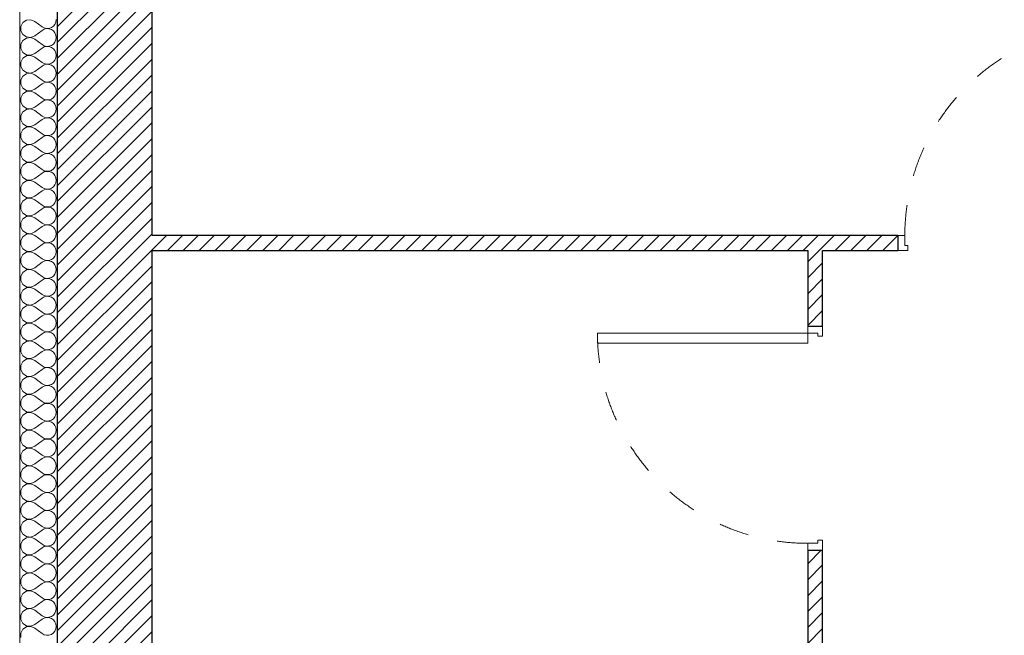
# Model space of a CAD drawing. Header units: millimetres. Extents: x 27262 to 215252, y 16288 to 306312.
# Tile 16 of 76: x 119075 to 122031, y 178836 to 180684. Entities that reach past the tile are written whole.
import ezdxf

# ---------------------------------------------------------------- set-up
doc = ezdxf.new("R2010")
doc.units = ezdxf.units.MM
doc.linetypes.add('Przerywana', pattern=[240, 120, -120])
doc.layers.add('Drzwi ArchiCAD', color=252, linetype='Continuous')
doc.layers.add('KR_INW', color=252, linetype='Continuous')
for name, color, linetype, lineweight in [('Drzwi ArchiCAD_Nr_pióra__1', 252, 'Continuous', 13), ('Drzwi ArchiCAD_Nr_pióra__27', 252, 'Continuous', 25), ('KR_INW_Nr_pióra__101', 252, 'Continuous', 5), ('KR_INW_Nr_pióra__102', 252, 'Continuous', 5), ('KR_INW_Nr_pióra__27', 252, 'Continuous', 25), ('KR_INW_Nr_pióra__47', 252, 'Continuous', 15)]:
    doc.layers.add(name, color=color, linetype=linetype, lineweight=lineweight)
pattern_1 = [(45, (0, 0), (-31.819804, 31.819804), [])]

# ---------------------------------------------------------------- blocks, each defined once
blk = doc.blocks.new('*X184')
at = {"layer": 'KR_INW_Nr_pióra__102', "linetype": 'Continuous'}
for p, q in [((179088, 119202.6), (179079.7, 119187.3)), ((179102.4, 119212.2), (179088, 119202.6)), ((179119.8, 119213.9), (179102.4, 119212.2)), ((179135.8, 119207.1), (179119.8, 119213.9)), ((179135.8, 119207.1), (179164.4, 119185.7)), ((179216.2, 119195.5), (179220.2, 119204.5)), ((179220.2, 119204.5), (179221.5, 119214.3)), ((179079.7, 119187.3), (179079.7, 119169.9)), ((179079.7, 119169.9), (179088, 119154.5)), ((179135.8, 119150), (179164.4, 119171.4)), ((179164.4, 119185.7), (179173, 119180.9)), ((179173, 119176.2), (179164.4, 119171.4)), ((179173, 119180.9), (179182.6, 119178.7)), ((179182.6, 119178.4), (179173, 119176.2)), ((179182.6, 119178.7), (179192.4, 119179.2)), ((179192.4, 119177.9), (179182.6, 119178.4)), ((179192.4, 119179.2), (179201.8, 119182.3)), ((179201.8, 119174.8), (179192.4, 119177.9)), ((179201.8, 119182.3), (179209.9, 119187.9)), ((179209.9, 119169.2), (179201.8, 119174.8)), ((179209.9, 119187.9), (179216.2, 119195.5)), ((179216.2, 119161.6), (179209.9, 119169.2)), ((179220.2, 119152.6), (179216.2, 119161.6)), ((179088, 119131.2), (179079.7, 119115.8)), ((179088, 119154.5), (179102.4, 119144.9)), ((179102.4, 119140.8), (179088, 119131.2)), ((179102.4, 119144.9), (179119.8, 119143.3)), ((179119.8, 119142.4), (179102.4, 119140.8)), ((179119.8, 119143.3), (179135.8, 119150)), ((179135.8, 119135.7), (179119.8, 119142.4)), ((179135.8, 119135.7), (179164.4, 119114.3)), ((179209.9, 119116.5), (179216.2, 119124.1)), ((179216.2, 119124.1), (179220.2, 119133.1)), ((179221.5, 119142.9), (179220.2, 119152.6)), ((179220.2, 119133.1), (179221.5, 119142.9)), ((179079.7, 119115.8), (179079.7, 119098.4)), ((179079.7, 119098.4), (179088, 119083.1)), ((179088, 119083.1), (179102.4, 119073.5)), ((179135.8, 119078.6), (179164.4, 119100)), ((179164.4, 119114.3), (179173, 119109.5)), ((179173, 119104.8), (179164.4, 119100)), ((179173, 119109.5), (179182.6, 119107.3)), ((179182.6, 119107), (179173, 119104.8)), ((179182.6, 119107.3), (179192.4, 119107.8)), ((179192.4, 119106.5), (179182.6, 119107)), ((179192.4, 119107.8), (179201.8, 119110.9)), ((179201.8, 119103.4), (179192.4, 119106.5)), ((179201.8, 119110.9), (179209.9, 119116.5)), ((179209.9, 119097.8), (179201.8, 119103.4)), ((179216.2, 119090.2), (179209.9, 119097.8)), ((179220.2, 119081.2), (179216.2, 119090.2)), ((179221.5, 119071.4), (179220.2, 119081.2)), ((179088, 119059.7), (179079.7, 119044.4)), ((179079.7, 119044.4), (179079.7, 119027)), ((179102.4, 119069.4), (179088, 119059.7)), ((179102.4, 119073.5), (179119.8, 119071.8)), ((179119.8, 119071), (179102.4, 119069.4)), ((179119.8, 119071.8), (179135.8, 119078.6)), ((179135.8, 119064.3), (179119.8, 119071)), ((179135.8, 119064.3), (179164.4, 119042.9)), ((179164.4, 119042.9), (179173, 119038.1)), ((179201.8, 119039.5), (179209.9, 119045.1)), ((179209.9, 119045.1), (179216.2, 119052.7)), ((179216.2, 119052.7), (179220.2, 119061.7)), ((179220.2, 119061.7), (179221.5, 119071.4)), ((179079.7, 119027), (179088, 119011.7)), ((179088, 119011.7), (179102.4, 119002.1)), ((179102.4, 119002.1), (179119.8, 119000.4)), ((179119.8, 119000.4), (179135.8, 119007.1)), ((179135.8, 119007.1), (179164.4, 119028.6)), ((179173, 119033.3), (179164.4, 119028.6)), ((179173, 119038.1), (179182.6, 119035.9)), ((179182.6, 119035.6), (179173, 119033.3)), ((179182.6, 119035.9), (179192.4, 119036.3)), ((179192.4, 119035.1), (179182.6, 119035.6)), ((179192.4, 119036.3), (179201.8, 119039.5)), ((179201.8, 119031.9), (179192.4, 119035.1)), ((179209.9, 119026.4), (179201.8, 119031.9)), ((179216.2, 119018.8), (179209.9, 119026.4)), ((179220.2, 119009.8), (179216.2, 119018.8)), ((179221.5, 119000), (179220.2, 119009.8)), ((179088, 118988.3), (179079.7, 118973)), ((179079.7, 118973), (179079.7, 118955.6)), ((179102.4, 118997.9), (179088, 118988.3)), ((179119.8, 118999.6), (179102.4, 118997.9)), ((179135.8, 118992.9), (179119.8, 118999.6)), ((179135.8, 118992.9), (179164.4, 118971.4)), ((179164.4, 118971.4), (179173, 118966.7)), ((179173, 118961.9), (179164.4, 118957.1)), ((179173, 118966.7), (179182.6, 118964.4)), ((179182.6, 118964.1), (179173, 118961.9)), ((179182.6, 118964.4), (179192.4, 118964.9)), ((179192.4, 118963.7), (179182.6, 118964.1)), ((179192.4, 118964.9), (179201.8, 118968.1)), ((179201.8, 118960.5), (179192.4, 118963.7)), ((179201.8, 118968.1), (179209.9, 118973.6)), ((179209.9, 118973.6), (179216.2, 118981.2)), ((179216.2, 118981.2), (179220.2, 118990.2)), ((179220.2, 118990.2), (179221.5, 119000)), ((179079.7, 118955.6), (179088, 118940.3)), ((179088, 118940.3), (179102.4, 118930.6)), ((179102.4, 118926.5), (179088, 118916.9)), ((179102.4, 118930.6), (179119.8, 118929)), ((179119.8, 118928.2), (179102.4, 118926.5)), ((179119.8, 118929), (179135.8, 118935.7)), ((179135.8, 118921.4), (179119.8, 118928.2)), ((179135.8, 118935.7), (179164.4, 118957.1)), ((179209.9, 118954.9), (179201.8, 118960.5)), ((179216.2, 118947.3), (179209.9, 118954.9)), ((179220.2, 118938.3), (179216.2, 118947.3)), ((179221.5, 118928.6), (179220.2, 118938.3)), ((179220.2, 118918.8), (179221.5, 118928.6)), ((179088, 118916.9), (179079.7, 118901.6)), ((179079.7, 118901.6), (179079.7, 118884.2)), ((179079.7, 118884.2), (179088, 118868.8)), ((179135.8, 118921.4), (179164.4, 118900)), ((179135.8, 118864.3), (179164.4, 118885.7)), ((179164.4, 118900), (179173, 118895.2)), ((179173, 118890.5), (179164.4, 118885.7)), ((179173, 118895.2), (179182.6, 118893)), ((179182.6, 118892.7), (179173, 118890.5)), ((179182.6, 118893), (179192.4, 118893.5)), ((179192.4, 118892.2), (179182.6, 118892.7)), ((179192.4, 118893.5), (179201.8, 118896.6)), ((179201.8, 118889.1), (179192.4, 118892.2)), ((179201.8, 118896.6), (179209.9, 118902.2)), ((179209.9, 118883.5), (179201.8, 118889.1)), ((179209.9, 118902.2), (179216.2, 118909.8)), ((179216.2, 118875.9), (179209.9, 118883.5)), ((179216.2, 118909.8), (179220.2, 118918.8)), ((179088, 118845.5), (179079.7, 118830.1)), ((179088, 118868.8), (179102.4, 118859.2)), ((179102.4, 118855.1), (179088, 118845.5)), ((179102.4, 118859.2), (179119.8, 118857.6)), ((179119.8, 118856.7), (179102.4, 118855.1)), ((179119.8, 118857.6), (179135.8, 118864.3)), ((179135.8, 118850), (179119.8, 118856.7)), ((179135.8, 118850), (179164.4, 118828.6)), ((179220.2, 118866.9), (179216.2, 118875.9)), ((179216.2, 118838.4), (179220.2, 118847.4)), ((179221.5, 118857.1), (179220.2, 118866.9)), ((179220.2, 118847.4), (179221.5, 118857.1)), ((179079.7, 118830.1), (179079.7, 118812.7)), ((179079.7, 118812.7), (179088, 118797.4)), ((179135.8, 118792.9), (179164.4, 118814.3)), ((179164.4, 118828.6), (179173, 118823.8)), ((179173, 118819.1), (179164.4, 118814.3)), ((179173, 118823.8), (179182.6, 118821.6)), ((179182.6, 118821.3), (179173, 118819.1)), ((179182.6, 118821.6), (179192.4, 118822.1)), ((179192.4, 118820.8), (179182.6, 118821.3)), ((179192.4, 118822.1), (179201.8, 118825.2)), ((179201.8, 118817.7), (179192.4, 118820.8)), ((179201.8, 118825.2), (179209.9, 118830.8)), ((179209.9, 118812.1), (179201.8, 118817.7)), ((179209.9, 118830.8), (179216.2, 118838.4)), ((179216.2, 118804.5), (179209.9, 118812.1)), ((179220.2, 118795.5), (179216.2, 118804.5)), ((179088, 118774), (179079.7, 118758.7)), ((179088, 118797.4), (179102.4, 118787.8)), ((179102.4, 118783.7), (179088, 118774)), ((179102.4, 118787.8), (179119.8, 118786.1)), ((179119.8, 118785.3), (179102.4, 118783.7)), ((179119.8, 118786.1), (179135.8, 118792.9)), ((179135.8, 118778.6), (179119.8, 118785.3)), ((179135.8, 118778.6), (179164.4, 118757.1)), ((179209.9, 118759.4), (179216.2, 118766.9)), ((179216.2, 118766.9), (179220.2, 118776)), ((179221.5, 118785.7), (179220.2, 118795.5)), ((179220.2, 118776), (179221.5, 118785.7)), ((179079.7, 118758.7), (179079.7, 118741.3)), ((179079.7, 118741.3), (179088, 118726)), ((179088, 118726), (179102.4, 118716.3)), ((179135.8, 118721.4), (179164.4, 118742.9)), ((179164.4, 118757.1), (179173, 118752.4)), ((179173, 118747.6), (179164.4, 118742.9)), ((179173, 118752.4), (179182.6, 118750.1)), ((179182.6, 118749.9), (179173, 118747.6)), ((179182.6, 118750.1), (179192.4, 118750.6)), ((179192.4, 118749.4), (179182.6, 118749.9)), ((179192.4, 118750.6), (179201.8, 118753.8)), ((179201.8, 118746.2), (179192.4, 118749.4)), ((179201.8, 118753.8), (179209.9, 118759.4)), ((179209.9, 118740.6), (179201.8, 118746.2)), ((179216.2, 118733.1), (179209.9, 118740.6)), ((179220.2, 118724), (179216.2, 118733.1)), ((179088, 118702.6), (179079.7, 118687.3)), ((179079.7, 118687.3), (179079.7, 118669.9)), ((179102.4, 118712.2), (179088, 118702.6)), ((179102.4, 118716.3), (179119.8, 118714.7)), ((179119.8, 118713.9), (179102.4, 118712.2)), ((179119.8, 118714.7), (179135.8, 118721.4)), ((179135.8, 118707.1), (179119.8, 118713.9)), ((179135.8, 118707.1), (179164.4, 118685.7)), ((179164.4, 118685.7), (179173, 118680.9)), ((179201.8, 118682.3), (179209.9, 118687.9)), ((179209.9, 118687.9), (179216.2, 118695.5)), ((179216.2, 118695.5), (179220.2, 118704.5)), ((179221.5, 118714.3), (179220.2, 118724)), ((179220.2, 118704.5), (179221.5, 118714.3)), ((179079.7, 118669.9), (179088, 118654.5)), ((179088, 118654.5), (179102.4, 118644.9)), ((179119.8, 118643.3), (179135.8, 118650)), ((179135.8, 118650), (179164.4, 118671.4)), ((179173, 118676.2), (179164.4, 118671.4)), ((179173, 118680.9), (179182.6, 118678.7)), ((179182.6, 118678.4), (179173, 118676.2)), ((179182.6, 118678.7), (179192.4, 118679.2)), ((179192.4, 118677.9), (179182.6, 118678.4)), ((179192.4, 118679.2), (179201.8, 118682.3)), ((179201.8, 118674.8), (179192.4, 118677.9)), ((179209.9, 118669.2), (179201.8, 118674.8)), ((179216.2, 118661.6), (179209.9, 118669.2)), ((179220.2, 118652.6), (179216.2, 118661.6)), ((179221.5, 118642.9), (179220.2, 118652.6)), ((179088, 118631.2), (179079.7, 118615.8)), ((179079.7, 118615.8), (179079.7, 118598.4)), ((179102.4, 118640.8), (179088, 118631.2)), ((179102.4, 118644.9), (179119.8, 118643.3)), ((179119.8, 118642.4), (179102.4, 118640.8)), ((179135.8, 118635.7), (179119.8, 118642.4)), ((179135.8, 118635.7), (179164.4, 118614.3)), ((179164.4, 118614.3), (179173, 118609.5)), ((179173, 118609.5), (179182.6, 118607.3)), ((179182.6, 118607), (179173, 118604.8)), ((179182.6, 118607.3), (179192.4, 118607.8)), ((179192.4, 118606.5), (179182.6, 118607)), ((179192.4, 118607.8), (179201.8, 118610.9)), ((179201.8, 118610.9), (179209.9, 118616.5)), ((179209.9, 118616.5), (179216.2, 118624.1)), ((179216.2, 118624.1), (179220.2, 118633.1)), ((179220.2, 118633.1), (179221.5, 118642.9)), ((179079.7, 118598.4), (179088, 118583.1)), ((179088, 118583.1), (179102.4, 118573.5)), ((179102.4, 118569.4), (179088, 118559.7)), ((179102.4, 118573.5), (179119.8, 118571.8)), ((179119.8, 118571), (179102.4, 118569.4)), ((179119.8, 118571.8), (179135.8, 118578.6)), ((179135.8, 118564.3), (179119.8, 118571)), ((179135.8, 118578.6), (179164.4, 118600)), ((179173, 118604.8), (179164.4, 118600)), ((179201.8, 118603.4), (179192.4, 118606.5)), ((179209.9, 118597.8), (179201.8, 118603.4)), ((179216.2, 118590.2), (179209.9, 118597.8)), ((179220.2, 118581.2), (179216.2, 118590.2)), ((179221.5, 118571.4), (179220.2, 118581.2)), ((179220.2, 118561.7), (179221.5, 118571.4)), ((179088, 118559.7), (179079.7, 118544.4)), ((179079.7, 118544.4), (179079.7, 118527)), ((179135.8, 118564.3), (179164.4, 118542.9)), ((179135.8, 118507.1), (179164.4, 118528.6)), ((179164.4, 118542.9), (179173, 118538.1)), ((179173, 118533.3), (179164.4, 118528.6)), ((179173, 118538.1), (179182.6, 118535.9)), ((179182.6, 118535.6), (179173, 118533.3)), ((179182.6, 118535.9), (179192.4, 118536.3)), ((179192.4, 118535.1), (179182.6, 118535.6)), ((179192.4, 118536.3), (179201.8, 118539.5)), ((179201.8, 118531.9), (179192.4, 118535.1)), ((179201.8, 118539.5), (179209.9, 118545.1)), ((179209.9, 118526.4), (179201.8, 118531.9)), ((179209.9, 118545.1), (179216.2, 118552.7)), ((179216.2, 118552.7), (179220.2, 118561.7)), ((179079.7, 118527), (179088, 118511.7)), ((179088, 118488.3), (179079.7, 118473)), ((179088, 118511.7), (179102.4, 118502.1)), ((179102.4, 118497.9), (179088, 118488.3)), ((179102.4, 118502.1), (179119.8, 118500.4)), ((179119.8, 118499.6), (179102.4, 118497.9)), ((179119.8, 118500.4), (179135.8, 118507.1)), ((179135.8, 118492.9), (179119.8, 118499.6)), ((179135.8, 118492.9), (179164.4, 118471.4)), ((179216.2, 118518.8), (179209.9, 118526.4)), ((179220.2, 118509.8), (179216.2, 118518.8)), ((179216.2, 118481.2), (179220.2, 118490.2)), ((179221.5, 118500), (179220.2, 118509.8)), ((179220.2, 118490.2), (179221.5, 118500)), ((179079.7, 118473), (179079.7, 118455.6)), ((179079.7, 118455.6), (179088, 118440.3)), ((179135.8, 118435.7), (179164.4, 118457.1)), ((179164.4, 118471.4), (179173, 118466.7)), ((179173, 118461.9), (179164.4, 118457.1)), ((179173, 118466.7), (179182.6, 118464.4)), ((179182.6, 118464.1), (179173, 118461.9)), ((179182.6, 118464.4), (179192.4, 118464.9)), ((179192.4, 118463.7), (179182.6, 118464.1)), ((179192.4, 118464.9), (179201.8, 118468.1)), ((179201.8, 118460.5), (179192.4, 118463.7)), ((179201.8, 118468.1), (179209.9, 118473.6)), ((179209.9, 118454.9), (179201.8, 118460.5)), ((179209.9, 118473.6), (179216.2, 118481.2)), ((179216.2, 118447.3), (179209.9, 118454.9)), ((179088, 118416.9), (179079.7, 118401.6)), ((179088, 118440.3), (179102.4, 118430.6)), ((179102.4, 118426.5), (179088, 118416.9)), ((179102.4, 118430.6), (179119.8, 118429)), ((179119.8, 118428.2), (179102.4, 118426.5)), ((179119.8, 118429), (179135.8, 118435.7)), ((179135.8, 118421.4), (179119.8, 118428.2)), ((179135.8, 118421.4), (179164.4, 118400)), ((179209.9, 118402.2), (179216.2, 118409.8)), ((179220.2, 118438.3), (179216.2, 118447.3)), ((179216.2, 118409.8), (179220.2, 118418.8)), ((179221.5, 118428.6), (179220.2, 118438.3)), ((179220.2, 118418.8), (179221.5, 118428.6)), ((179079.7, 118401.6), (179079.7, 118384.2)), ((179079.7, 118384.2), (179088, 118368.8)), ((179135.8, 118364.3), (179164.4, 118385.7)), ((179164.4, 118400), (179173, 118395.2)), ((179173, 118390.5), (179164.4, 118385.7)), ((179173, 118395.2), (179182.6, 118393)), ((179182.6, 118392.7), (179173, 118390.5)), ((179182.6, 118393), (179192.4, 118393.5)), ((179192.4, 118392.2), (179182.6, 118392.7)), ((179192.4, 118393.5), (179201.8, 118396.6)), ((179201.8, 118389.1), (179192.4, 118392.2)), ((179201.8, 118396.6), (179209.9, 118402.2)), ((179209.9, 118383.5), (179201.8, 118389.1)), ((179216.2, 118375.9), (179209.9, 118383.5)), ((179220.2, 118366.9), (179216.2, 118375.9)), ((179088, 118345.5), (179079.7, 118330.1)), ((179088, 118368.8), (179102.4, 118359.2)), ((179102.4, 118355.1), (179088, 118345.5)), ((179102.4, 118359.2), (179119.8, 118357.6)), ((179119.8, 118356.7), (179102.4, 118355.1)), ((179119.8, 118357.6), (179135.8, 118364.3)), ((179135.8, 118350), (179119.8, 118356.7)), ((179135.8, 118350), (179164.4, 118328.6)), ((179201.8, 118325.2), (179209.9, 118330.8)), ((179209.9, 118330.8), (179216.2, 118338.4)), ((179216.2, 118338.4), (179220.2, 118347.4)), ((179221.5, 118357.1), (179220.2, 118366.9)), ((179220.2, 118347.4), (179221.5, 118357.1)), ((179079.7, 118330.1), (179079.7, 118312.7)), ((179079.7, 118312.7), (179088, 118297.4)), ((179088, 118297.4), (179102.4, 118287.8)), ((179119.8, 118286.1), (179135.8, 118292.9)), ((179135.8, 118292.9), (179164.4, 118314.3)), ((179164.4, 118328.6), (179173, 118323.8)), ((179173, 118319.1), (179164.4, 118314.3)), ((179173, 118323.8), (179182.6, 118321.6)), ((179182.6, 118321.3), (179173, 118319.1)), ((179182.6, 118321.6), (179192.4, 118322.1)), ((179192.4, 118320.8), (179182.6, 118321.3)), ((179192.4, 118322.1), (179201.8, 118325.2)), ((179201.8, 118317.7), (179192.4, 118320.8)), ((179209.9, 118312.1), (179201.8, 118317.7)), ((179216.2, 118304.5), (179209.9, 118312.1)), ((179220.2, 118295.5), (179216.2, 118304.5)), ((179221.5, 118285.7), (179220.2, 118295.5)), ((179088, 118274), (179079.7, 118258.7)), ((179079.7, 118258.7), (179079.7, 118241.3)), ((179102.4, 118283.7), (179088, 118274)), ((179102.4, 118287.8), (179119.8, 118286.1)), ((179119.8, 118285.3), (179102.4, 118283.7)), ((179135.8, 118278.6), (179119.8, 118285.3)), ((179135.8, 118278.6), (179164.4, 118257.1)), ((179164.4, 118257.1), (179173, 118252.4)), ((179173, 118252.4), (179182.6, 118250.1)), ((179192.4, 118250.6), (179201.8, 118253.8)), ((179201.8, 118253.8), (179209.9, 118259.4)), ((179209.9, 118259.4), (179216.2, 118266.9)), ((179216.2, 118266.9), (179220.2, 118276)), ((179220.2, 118276), (179221.5, 118285.7)), ((179079.7, 118241.3), (179088, 118226)), ((179088, 118226), (179102.4, 118216.3)), ((179102.4, 118216.3), (179119.8, 118214.7)), ((179119.8, 118213.9), (179102.4, 118212.2)), ((179119.8, 118214.7), (179135.8, 118221.4)), ((179135.8, 118207.1), (179119.8, 118213.9)), ((179135.8, 118221.4), (179164.4, 118242.9)), ((179173, 118247.6), (179164.4, 118242.9)), ((179182.6, 118249.9), (179173, 118247.6)), ((179182.6, 118250.1), (179192.4, 118250.6)), ((179192.4, 118249.4), (179182.6, 118249.9)), ((179201.8, 118246.2), (179192.4, 118249.4)), ((179209.9, 118240.6), (179201.8, 118246.2)), ((179216.2, 118233.1), (179209.9, 118240.6)), ((179220.2, 118224), (179216.2, 118233.1)), ((179221.5, 118214.3), (179220.2, 118224)), ((179220.2, 118204.5), (179221.5, 118214.3)), ((179088, 118202.6), (179079.7, 118187.3)), ((179079.7, 118187.3), (179079.7, 118169.9)), ((179102.4, 118212.2), (179088, 118202.6)), ((179135.8, 118207.1), (179164.4, 118185.7)), ((179164.4, 118185.7), (179173, 118180.9)), ((179173, 118176.2), (179164.4, 118171.4)), ((179173, 118180.9), (179182.6, 118178.7)), ((179182.6, 118178.4), (179173, 118176.2)), ((179182.6, 118178.7), (179192.4, 118179.2)), ((179192.4, 118177.9), (179182.6, 118178.4)), ((179192.4, 118179.2), (179201.8, 118182.3)), ((179201.8, 118174.8), (179192.4, 118177.9)), ((179201.8, 118182.3), (179209.9, 118187.9)), ((179209.9, 118169.2), (179201.8, 118174.8)), ((179209.9, 118187.9), (179216.2, 118195.5)), ((179216.2, 118195.5), (179220.2, 118204.5)), ((179079.7, 118169.9), (179088, 118154.5)), ((179088, 118154.5), (179102.4, 118144.9)), ((179102.4, 118140.8), (179088, 118131.2)), ((179102.4, 118144.9), (179119.8, 118143.3)), ((179119.8, 118142.4), (179102.4, 118140.8)), ((179119.8, 118143.3), (179135.8, 118150)), ((179135.8, 118135.7), (179119.8, 118142.4)), ((179135.8, 118150), (179164.4, 118171.4)), ((179135.8, 118135.7), (179164.4, 118114.3)), ((179216.2, 118161.6), (179209.9, 118169.2)), ((179220.2, 118152.6), (179216.2, 118161.6)), ((179221.5, 118142.9), (179220.2, 118152.6)), ((179220.2, 118133.1), (179221.5, 118142.9)), ((179088, 118131.2), (179079.7, 118115.8)), ((179079.7, 118115.8), (179079.7, 118098.4)), ((179079.7, 118098.4), (179088, 118083.1)), ((179135.8, 118078.6), (179164.4, 118100)), ((179164.4, 118114.3), (179173, 118109.5)), ((179173, 118104.8), (179164.4, 118100)), ((179173, 118109.5), (179182.6, 118107.3)), ((179182.6, 118107), (179173, 118104.8)), ((179182.6, 118107.3), (179192.4, 118107.8)), ((179192.4, 118106.5), (179182.6, 118107)), ((179192.4, 118107.8), (179201.8, 118110.9)), ((179201.8, 118103.4), (179192.4, 118106.5)), ((179201.8, 118110.9), (179209.9, 118116.5)), ((179209.9, 118097.8), (179201.8, 118103.4)), ((179209.9, 118116.5), (179216.2, 118124.1)), ((179216.2, 118090.2), (179209.9, 118097.8)), ((179216.2, 118124.1), (179220.2, 118133.1)), ((179088, 118059.7), (179079.7, 118044.4)), ((179088, 118083.1), (179102.4, 118073.5)), ((179102.4, 118069.4), (179088, 118059.7)), ((179102.4, 118073.5), (179119.8, 118071.8)), ((179119.8, 118071), (179102.4, 118069.4)), ((179119.8, 118071.8), (179135.8, 118078.6)), ((179135.8, 118064.3), (179119.8, 118071)), ((179135.8, 118064.3), (179164.4, 118042.9)), ((179220.2, 118081.2), (179216.2, 118090.2)), ((179216.2, 118052.7), (179220.2, 118061.7)), ((179221.5, 118071.4), (179220.2, 118081.2)), ((179220.2, 118061.7), (179221.5, 118071.4)), ((179079.7, 118044.4), (179079.7, 118027)), ((179079.7, 118027), (179088, 118011.7)), ((179135.8, 118007.1), (179164.4, 118028.6)), ((179164.4, 118042.9), (179173, 118038.1)), ((179173, 118033.3), (179164.4, 118028.6)), ((179173, 118038.1), (179182.6, 118035.9)), ((179182.6, 118035.6), (179173, 118033.3)), ((179182.6, 118035.9), (179192.4, 118036.3)), ((179192.4, 118035.1), (179182.6, 118035.6)), ((179192.4, 118036.3), (179201.8, 118039.5)), ((179201.8, 118031.9), (179192.4, 118035.1)), ((179201.8, 118039.5), (179209.9, 118045.1)), ((179209.9, 118026.4), (179201.8, 118031.9)), ((179209.9, 118045.1), (179216.2, 118052.7)), ((179216.2, 118018.8), (179209.9, 118026.4)), ((179220.2, 118009.8), (179216.2, 118018.8)), ((179088, 117988.3), (179079.7, 117973)), ((179088, 118011.7), (179102.4, 118002.1)), ((179102.4, 117997.9), (179088, 117988.3)), ((179102.4, 118002.1), (179119.8, 118000.4)), ((179119.8, 117999.6), (179102.4, 117997.9)), ((179119.8, 118000.4), (179135.8, 118007.1)), ((179135.8, 117992.9), (179119.8, 117999.6)), ((179135.8, 117992.9), (179164.4, 117971.4)), ((179209.9, 117973.6), (179216.2, 117981.2)), ((179216.2, 117981.2), (179220.2, 117990.2)), ((179221.5, 118000), (179220.2, 118009.8)), ((179220.2, 117990.2), (179221.5, 118000)), ((179079.7, 117973), (179079.7, 117955.6)), ((179079.7, 117955.6), (179088, 117940.3)), ((179088, 117940.3), (179102.4, 117930.6)), ((179135.8, 117935.7), (179164.4, 117957.1)), ((179164.4, 117971.4), (179173, 117966.7)), ((179173, 117961.9), (179164.4, 117957.1)), ((179173, 117966.7), (179182.6, 117964.4)), ((179182.6, 117964.1), (179173, 117961.9)), ((179182.6, 117964.4), (179192.4, 117964.9)), ((179192.4, 117963.7), (179182.6, 117964.1)), ((179192.4, 117964.9), (179201.8, 117968.1)), ((179201.8, 117960.5), (179192.4, 117963.7)), ((179201.8, 117968.1), (179209.9, 117973.6)), ((179209.9, 117954.9), (179201.8, 117960.5)), ((179216.2, 117947.3), (179209.9, 117954.9)), ((179220.2, 117938.3), (179216.2, 117947.3)), ((179221.5, 117928.6), (179220.2, 117938.3)), ((179088, 117916.9), (179079.7, 117901.6)), ((179079.7, 117901.6), (179079.7, 117884.2)), ((179102.4, 117926.5), (179088, 117916.9)), ((179102.4, 117930.6), (179119.8, 117929)), ((179119.8, 117928.2), (179102.4, 117926.5)), ((179119.8, 117929), (179135.8, 117935.7)), ((179135.8, 117921.4), (179119.8, 117928.2)), ((179135.8, 117921.4), (179164.4, 117900)), ((179164.4, 117900), (179173, 117895.2)), ((179201.8, 117896.6), (179209.9, 117902.2)), ((179209.9, 117902.2), (179216.2, 117909.8)), ((179216.2, 117909.8), (179220.2, 117918.8)), ((179220.2, 117918.8), (179221.5, 117928.6)), ((179079.7, 117884.2), (179088, 117868.8)), ((179088, 117868.8), (179102.4, 117859.2)), ((179102.4, 117859.2), (179119.8, 117857.6)), ((179119.8, 117857.6), (179135.8, 117864.3)), ((179135.8, 117864.3), (179164.4, 117885.7)), ((179173, 117890.5), (179164.4, 117885.7)), ((179173, 117895.2), (179182.6, 117893)), ((179182.6, 117892.7), (179173, 117890.5)), ((179182.6, 117893), (179192.4, 117893.5)), ((179192.4, 117892.2), (179182.6, 117892.7)), ((179192.4, 117893.5), (179201.8, 117896.6)), ((179201.8, 117889.1), (179192.4, 117892.2)), ((179209.9, 117883.5), (179201.8, 117889.1)), ((179216.2, 117875.9), (179209.9, 117883.5)), ((179220.2, 117866.9), (179216.2, 117875.9)), ((179221.5, 117857.1), (179220.2, 117866.9)), ((179088, 117845.5), (179079.7, 117830.1)), ((179079.7, 117830.1), (179079.7, 117812.7)), ((179102.4, 117855.1), (179088, 117845.5)), ((179119.8, 117856.7), (179102.4, 117855.1)), ((179135.8, 117850), (179119.8, 117856.7)), ((179135.8, 117850), (179164.4, 117828.6)), ((179164.4, 117828.6), (179173, 117823.8)), ((179173, 117819.1), (179164.4, 117814.3)), ((179173, 117823.8), (179182.6, 117821.6)), ((179182.6, 117821.3), (179173, 117819.1)), ((179182.6, 117821.6), (179192.4, 117822.1)), ((179192.4, 117820.8), (179182.6, 117821.3)), ((179192.4, 117822.1), (179201.8, 117825.2)), ((179201.8, 117817.7), (179192.4, 117820.8)), ((179201.8, 117825.2), (179209.9, 117830.8)), ((179209.9, 117830.8), (179216.2, 117838.4)), ((179216.2, 117838.4), (179220.2, 117847.4)), ((179220.2, 117847.4), (179221.5, 117857.1)), ((179079.7, 117812.7), (179088, 117797.4)), ((179088, 117797.4), (179102.4, 117787.8)), ((179102.4, 117783.7), (179088, 117774)), ((179102.4, 117787.8), (179119.8, 117786.1)), ((179119.8, 117785.3), (179102.4, 117783.7)), ((179119.8, 117786.1), (179135.8, 117792.9)), ((179135.8, 117778.6), (179119.8, 117785.3)), ((179135.8, 117792.9), (179164.4, 117814.3)), ((179209.9, 117812.1), (179201.8, 117817.7)), ((179216.2, 117804.5), (179209.9, 117812.1)), ((179220.2, 117795.5), (179216.2, 117804.5)), ((179221.5, 117785.7), (179220.2, 117795.5)), ((179220.2, 117776), (179221.5, 117785.7)), ((179088, 117774), (179079.7, 117758.7)), ((179079.7, 117758.7), (179079.7, 117741.3)), ((179079.7, 117741.3), (179088, 117726)), ((179135.8, 117778.6), (179164.4, 117757.1)), ((179135.8, 117721.4), (179164.4, 117742.9)), ((179164.4, 117757.1), (179173, 117752.4)), ((179173, 117747.6), (179164.4, 117742.9)), ((179173, 117752.4), (179182.6, 117750.1)), ((179182.6, 117749.9), (179173, 117747.6)), ((179182.6, 117750.1), (179192.4, 117750.6)), ((179192.4, 117749.4), (179182.6, 117749.9)), ((179192.4, 117750.6), (179201.8, 117753.8)), ((179201.8, 117746.2), (179192.4, 117749.4)), ((179201.8, 117753.8), (179209.9, 117759.4)), ((179209.9, 117740.6), (179201.8, 117746.2)), ((179209.9, 117759.4), (179216.2, 117766.9)), ((179216.2, 117733.1), (179209.9, 117740.6)), ((179216.2, 117766.9), (179220.2, 117776)), ((179088, 117702.6), (179079.7, 117687.3)), ((179088, 117726), (179102.4, 117716.3)), ((179102.4, 117712.2), (179088, 117702.6)), ((179102.4, 117716.3), (179119.8, 117714.7)), ((179119.8, 117713.9), (179102.4, 117712.2)), ((179119.8, 117714.7), (179135.8, 117721.4)), ((179135.8, 117707.1), (179119.8, 117713.9)), ((179135.8, 117707.1), (179164.4, 117685.7)), ((179220.2, 117724), (179216.2, 117733.1)), ((179216.2, 117695.5), (179220.2, 117704.5)), ((179221.5, 117714.3), (179220.2, 117724)), ((179220.2, 117704.5), (179221.5, 117714.3)), ((179079.7, 117687.3), (179079.7, 117669.9)), ((179079.7, 117669.9), (179088, 117654.5)), ((179135.8, 117650), (179164.4, 117671.4)), ((179164.4, 117685.7), (179173, 117680.9)), ((179173, 117676.2), (179164.4, 117671.4)), ((179173, 117680.9), (179182.6, 117678.7)), ((179182.6, 117678.4), (179173, 117676.2)), ((179182.6, 117678.7), (179192.4, 117679.2)), ((179192.4, 117677.9), (179182.6, 117678.4)), ((179192.4, 117679.2), (179201.8, 117682.3)), ((179201.8, 117674.8), (179192.4, 117677.9)), ((179201.8, 117682.3), (179209.9, 117687.9)), ((179209.9, 117669.2), (179201.8, 117674.8)), ((179209.9, 117687.9), (179216.2, 117695.5)), ((179216.2, 117661.6), (179209.9, 117669.2)), ((179220.2, 117652.6), (179216.2, 117661.6)), ((179088, 117631.2), (179079.7, 117615.8)), ((179088, 117654.5), (179102.4, 117644.9)), ((179102.4, 117640.8), (179088, 117631.2)), ((179102.4, 117644.9), (179119.8, 117643.3)), ((179119.8, 117642.4), (179102.4, 117640.8)), ((179119.8, 117643.3), (179135.8, 117650)), ((179135.8, 117635.7), (179119.8, 117642.4)), ((179135.8, 117635.7), (179164.4, 117614.3)), ((179209.9, 117616.5), (179216.2, 117624.1)), ((179216.2, 117624.1), (179220.2, 117633.1)), ((179221.5, 117642.9), (179220.2, 117652.6)), ((179220.2, 117633.1), (179221.5, 117642.9)), ((179079.7, 117615.8), (179079.7, 117598.4)), ((179079.7, 117598.4), (179088, 117583.1)), ((179088, 117583.1), (179102.4, 117573.5)), ((179135.8, 117578.6), (179164.4, 117600)), ((179164.4, 117614.3), (179173, 117609.5)), ((179173, 117604.8), (179164.4, 117600)), ((179173, 117609.5), (179182.6, 117607.3)), ((179182.6, 117607), (179173, 117604.8)), ((179182.6, 117607.3), (179192.4, 117607.8)), ((179192.4, 117606.5), (179182.6, 117607)), ((179192.4, 117607.8), (179201.8, 117610.9)), ((179201.8, 117603.4), (179192.4, 117606.5)), ((179201.8, 117610.9), (179209.9, 117616.5)), ((179209.9, 117597.8), (179201.8, 117603.4)), ((179216.2, 117590.2), (179209.9, 117597.8)), ((179220.2, 117581.2), (179216.2, 117590.2)), ((179088, 117559.7), (179079.7, 117544.4)), ((179079.7, 117544.4), (179079.7, 117527)), ((179102.4, 117569.4), (179088, 117559.7)), ((179102.4, 117573.5), (179119.8, 117571.8)), ((179119.8, 117571), (179102.4, 117569.4)), ((179119.8, 117571.8), (179135.8, 117578.6)), ((179135.8, 117564.3), (179119.8, 117571)), ((179135.8, 117564.3), (179164.4, 117542.9)), ((179164.4, 117542.9), (179173, 117538.1)), ((179201.8, 117539.5), (179209.9, 117545.1)), ((179209.9, 117545.1), (179216.2, 117552.7)), ((179216.2, 117552.7), (179220.2, 117561.7)), ((179221.5, 117571.4), (179220.2, 117581.2)), ((179220.2, 117561.7), (179221.5, 117571.4)), ((179079.7, 117527), (179088, 117511.7)), ((179088, 117511.7), (179102.4, 117502.1)), ((179119.8, 117500.4), (179135.8, 117507.1)), ((179135.8, 117507.1), (179164.4, 117528.6)), ((179173, 117533.3), (179164.4, 117528.6)), ((179173, 117538.1), (179182.6, 117535.9)), ((179182.6, 117535.6), (179173, 117533.3)), ((179182.6, 117535.9), (179192.4, 117536.3)), ((179192.4, 117535.1), (179182.6, 117535.6)), ((179192.4, 117536.3), (179201.8, 117539.5)), ((179201.8, 117531.9), (179192.4, 117535.1)), ((179209.9, 117526.4), (179201.8, 117531.9)), ((179216.2, 117518.8), (179209.9, 117526.4)), ((179220.2, 117509.8), (179216.2, 117518.8)), ((179221.5, 117500), (179220.2, 117509.8)), ((179088, 117488.3), (179079.7, 117473)), ((179079.7, 117473), (179079.7, 117455.6)), ((179102.4, 117497.9), (179088, 117488.3)), ((179102.4, 117502.1), (179119.8, 117500.4)), ((179119.8, 117499.6), (179102.4, 117497.9)), ((179135.8, 117492.9), (179119.8, 117499.6)), ((179135.8, 117492.9), (179164.4, 117471.4)), ((179164.4, 117471.4), (179173, 117466.7)), ((179173, 117466.7), (179182.6, 117464.4)), ((179182.6, 117464.1), (179173, 117461.9)), ((179182.6, 117464.4), (179192.4, 117464.9)), ((179192.4, 117463.7), (179182.6, 117464.1)), ((179192.4, 117464.9), (179201.8, 117468.1)), ((179201.8, 117460.5), (179192.4, 117463.7)), ((179201.8, 117468.1), (179209.9, 117473.6)), ((179209.9, 117473.6), (179216.2, 117481.2)), ((179216.2, 117481.2), (179220.2, 117490.2)), ((179220.2, 117490.2), (179221.5, 117500)), ((179079.7, 117455.6), (179088, 117440.3)), ((179088, 117440.3), (179102.4, 117430.6)), ((179102.4, 117426.5), (179088, 117416.9)), ((179102.4, 117430.6), (179119.8, 117429)), ((179119.8, 117428.2), (179102.4, 117426.5)), ((179119.8, 117429), (179135.8, 117435.7)), ((179135.8, 117421.4), (179119.8, 117428.2)), ((179135.8, 117435.7), (179164.4, 117457.1)), ((179173, 117461.9), (179164.4, 117457.1)), ((179209.9, 117454.9), (179201.8, 117460.5)), ((179216.2, 117447.3), (179209.9, 117454.9)), ((179220.2, 117438.3), (179216.2, 117447.3)), ((179221.5, 117428.6), (179220.2, 117438.3)), ((179220.2, 117418.8), (179221.5, 117428.6)), ((179088, 117416.9), (179079.7, 117401.6)), ((179079.7, 117401.6), (179079.7, 117384.2)), ((179135.8, 117421.4), (179164.4, 117400)), ((179135.8, 117364.3), (179164.4, 117385.7)), ((179164.4, 117400), (179173, 117395.2)), ((179173, 117390.5), (179164.4, 117385.7)), ((179173, 117395.2), (179182.6, 117393)), ((179182.6, 117392.7), (179173, 117390.5)), ((179182.6, 117393), (179192.4, 117393.5)), ((179192.4, 117392.2), (179182.6, 117392.7)), ((179192.4, 117393.5), (179201.8, 117396.6)), ((179201.8, 117389.1), (179192.4, 117392.2)), ((179201.8, 117396.6), (179209.9, 117402.2)), ((179209.9, 117383.5), (179201.8, 117389.1)), ((179209.9, 117402.2), (179216.2, 117409.8)), ((179216.2, 117409.8), (179220.2, 117418.8)), ((179079.7, 117384.2), (179088, 117368.8)), ((179088, 117345.5), (179079.7, 117330.1)), ((179088, 117368.8), (179102.4, 117359.2)), ((179102.4, 117355.1), (179088, 117345.5)), ((179102.4, 117359.2), (179119.8, 117357.6)), ((179119.8, 117356.7), (179102.4, 117355.1)), ((179119.8, 117357.6), (179135.8, 117364.3)), ((179135.8, 117350), (179119.8, 117356.7)), ((179135.8, 117350), (179164.4, 117328.6)), ((179216.2, 117375.9), (179209.9, 117383.5)), ((179220.2, 117366.9), (179216.2, 117375.9)), ((179216.2, 117338.4), (179220.2, 117347.4)), ((179221.5, 117357.1), (179220.2, 117366.9)), ((179220.2, 117347.4), (179221.5, 117357.1)), ((179079.7, 117330.1), (179079.7, 117312.7)), ((179079.7, 117312.7), (179088, 117297.4)), ((179135.8, 117292.9), (179164.4, 117314.3)), ((179164.4, 117328.6), (179173, 117323.8)), ((179173, 117319.1), (179164.4, 117314.3)), ((179173, 117323.8), (179182.6, 117321.6)), ((179182.6, 117321.3), (179173, 117319.1)), ((179182.6, 117321.6), (179192.4, 117322.1)), ((179192.4, 117320.8), (179182.6, 117321.3)), ((179192.4, 117322.1), (179201.8, 117325.2)), ((179201.8, 117317.7), (179192.4, 117320.8)), ((179201.8, 117325.2), (179209.9, 117330.8)), ((179209.9, 117312.1), (179201.8, 117317.7)), ((179209.9, 117330.8), (179216.2, 117338.4)), ((179216.2, 117304.5), (179209.9, 117312.1)), ((179088, 117274), (179079.7, 117258.7)), ((179088, 117297.4), (179102.4, 117287.8)), ((179102.4, 117283.7), (179088, 117274)), ((179102.4, 117287.8), (179119.8, 117286.1)), ((179119.8, 117285.3), (179102.4, 117283.7)), ((179119.8, 117286.1), (179135.8, 117292.9)), ((179135.8, 117278.6), (179119.8, 117285.3)), ((179135.8, 117278.6), (179164.4, 117257.1)), ((179209.9, 117259.4), (179216.2, 117266.9)), ((179220.2, 117295.5), (179216.2, 117304.5)), ((179216.2, 117266.9), (179220.2, 117276)), ((179221.5, 117285.7), (179220.2, 117295.5)), ((179220.2, 117276), (179221.5, 117285.7)), ((179079.7, 117258.7), (179079.7, 117241.3)), ((179079.7, 117241.3), (179088, 117226)), ((179135.8, 117221.4), (179164.4, 117242.9)), ((179164.4, 117257.1), (179173, 117252.4)), ((179173, 117247.6), (179164.4, 117242.9)), ((179173, 117252.4), (179182.6, 117250.1)), ((179182.6, 117249.9), (179173, 117247.6)), ((179182.6, 117250.1), (179192.4, 117250.6)), ((179192.4, 117249.4), (179182.6, 117249.9)), ((179192.4, 117250.6), (179201.8, 117253.8)), ((179201.8, 117246.2), (179192.4, 117249.4)), ((179201.8, 117253.8), (179209.9, 117259.4)), ((179209.9, 117240.6), (179201.8, 117246.2)), ((179216.2, 117233.1), (179209.9, 117240.6)), ((179220.2, 117224), (179216.2, 117233.1)), ((179088, 117202.6), (179079.7, 117187.3)), ((179088, 117226), (179102.4, 117216.3)), ((179102.4, 117212.2), (179088, 117202.6)), ((179102.4, 117216.3), (179119.8, 117214.7)), ((179119.8, 117213.9), (179102.4, 117212.2)), ((179119.8, 117214.7), (179135.8, 117221.4)), ((179135.8, 117207.1), (179119.8, 117213.9)), ((179135.8, 117207.1), (179164.4, 117185.7)), ((179201.8, 117182.3), (179209.9, 117187.9)), ((179209.9, 117187.9), (179216.2, 117195.5)), ((179216.2, 117195.5), (179220.2, 117204.5)), ((179221.5, 117214.3), (179220.2, 117224)), ((179220.2, 117204.5), (179221.5, 117214.3)), ((179079.7, 117187.3), (179079.7, 117169.9)), ((179079.7, 117169.9), (179088, 117154.5)), ((179088, 117154.5), (179102.4, 117144.9)), ((179119.8, 117143.3), (179135.8, 117150)), ((179135.8, 117150), (179164.4, 117171.4)), ((179164.4, 117185.7), (179173, 117180.9)), ((179173, 117176.2), (179164.4, 117171.4)), ((179173, 117180.9), (179182.6, 117178.7)), ((179182.6, 117178.4), (179173, 117176.2)), ((179182.6, 117178.7), (179192.4, 117179.2)), ((179192.4, 117177.9), (179182.6, 117178.4)), ((179192.4, 117179.2), (179201.8, 117182.3)), ((179201.8, 117174.8), (179192.4, 117177.9)), ((179209.9, 117169.2), (179201.8, 117174.8)), ((179216.2, 117161.6), (179209.9, 117169.2)), ((179220.2, 117152.6), (179216.2, 117161.6)), ((179221.5, 117142.9), (179220.2, 117152.6)), ((179088, 117131.2), (179079.7, 117115.8)), ((179079.7, 117115.8), (179079.7, 117098.4)), ((179102.4, 117140.8), (179088, 117131.2)), ((179102.4, 117144.9), (179119.8, 117143.3)), ((179119.8, 117142.4), (179102.4, 117140.8)), ((179135.8, 117135.7), (179119.8, 117142.4)), ((179135.8, 117135.7), (179164.4, 117114.3)), ((179164.4, 117114.3), (179173, 117109.5)), ((179173, 117109.5), (179182.6, 117107.3)), ((179192.4, 117107.8), (179201.8, 117110.9)), ((179201.8, 117110.9), (179209.9, 117116.5)), ((179209.9, 117116.5), (179216.2, 117124.1)), ((179216.2, 117124.1), (179220.2, 117133.1)), ((179220.2, 117133.1), (179221.5, 117142.9)), ((179079.7, 117098.4), (179088, 117083.1)), ((179088, 117083.1), (179102.4, 117073.5)), ((179102.4, 117069.4), (179088, 117059.7)), ((179102.4, 117073.5), (179119.8, 117071.8)), ((179119.8, 117071), (179102.4, 117069.4)), ((179119.8, 117071.8), (179135.8, 117078.6)), ((179135.8, 117064.3), (179119.8, 117071)), ((179135.8, 117078.6), (179164.4, 117100)), ((179173, 117104.8), (179164.4, 117100)), ((179182.6, 117107), (179173, 117104.8)), ((179182.6, 117107.3), (179192.4, 117107.8)), ((179192.4, 117106.5), (179182.6, 117107)), ((179201.8, 117103.4), (179192.4, 117106.5)), ((179209.9, 117097.8), (179201.8, 117103.4)), ((179216.2, 117090.2), (179209.9, 117097.8)), ((179220.2, 117081.2), (179216.2, 117090.2)), ((179221.5, 117071.4), (179220.2, 117081.2)), ((179220.2, 117061.7), (179221.5, 117071.4)), ((179088, 117059.7), (179079.7, 117044.4)), ((179079.7, 117044.4), (179079.7, 117027)), ((179135.8, 117064.3), (179164.4, 117042.9)), ((179164.4, 117042.9), (179173, 117038.1)), ((179173, 117033.3), (179164.4, 117028.6)), ((179173, 117038.1), (179182.6, 117035.9)), ((179182.6, 117035.6), (179173, 117033.3)), ((179182.6, 117035.9), (179192.4, 117036.3)), ((179192.4, 117035.1), (179182.6, 117035.6)), ((179192.4, 117036.3), (179201.8, 117039.5)), ((179201.8, 117031.9), (179192.4, 117035.1)), ((179201.8, 117039.5), (179209.9, 117045.1)), ((179209.9, 117026.4), (179201.8, 117031.9)), ((179209.9, 117045.1), (179216.2, 117052.7)), ((179216.2, 117052.7), (179220.2, 117061.7)), ((179079.7, 117027), (179088, 117011.7)), ((179088, 117011.7), (179102.4, 117002.1)), ((179102.4, 116997.9), (179088, 116988.3)), ((179102.4, 117002.1), (179119.8, 117000.4)), ((179119.8, 116999.6), (179102.4, 116997.9)), ((179119.8, 117000.4), (179135.8, 117007.1)), ((179135.8, 116992.9), (179119.8, 116999.6)), ((179135.8, 117007.1), (179164.4, 117028.6)), ((179135.8, 116992.9), (179164.4, 116971.4)), ((179216.2, 117018.8), (179209.9, 117026.4)), ((179220.2, 117009.8), (179216.2, 117018.8)), ((179221.5, 117000), (179220.2, 117009.8)), ((179220.2, 116990.2), (179221.5, 117000)), ((179088, 116988.3), (179079.7, 116973)), ((179079.7, 116973), (179079.7, 116955.6)), ((179079.7, 116955.6), (179088, 116940.3)), ((179135.8, 116935.7), (179164.4, 116957.1)), ((179164.4, 116971.4), (179173, 116966.7)), ((179173, 116961.9), (179164.4, 116957.1)), ((179173, 116966.7), (179182.6, 116964.4)), ((179182.6, 116964.1), (179173, 116961.9)), ((179182.6, 116964.4), (179192.4, 116964.9)), ((179192.4, 116963.7), (179182.6, 116964.1)), ((179192.4, 116964.9), (179201.8, 116968.1)), ((179201.8, 116960.5), (179192.4, 116963.7)), ((179201.8, 116968.1), (179209.9, 116973.6)), ((179209.9, 116954.9), (179201.8, 116960.5)), ((179209.9, 116973.6), (179216.2, 116981.2)), ((179216.2, 116947.3), (179209.9, 116954.9)), ((179216.2, 116981.2), (179220.2, 116990.2)), ((179088, 116916.9), (179079.7, 116901.6)), ((179088, 116940.3), (179102.4, 116930.6)), ((179102.4, 116926.5), (179088, 116916.9)), ((179102.4, 116930.6), (179119.8, 116929)), ((179119.8, 116928.2), (179102.4, 116926.5)), ((179119.8, 116929), (179135.8, 116935.7)), ((179135.8, 116921.4), (179119.8, 116928.2)), ((179135.8, 116921.4), (179164.4, 116900)), ((179220.2, 116938.3), (179216.2, 116947.3)), ((179216.2, 116909.8), (179220.2, 116918.8)), ((179221.5, 116928.6), (179220.2, 116938.3)), ((179220.2, 116918.8), (179221.5, 116928.6)), ((179079.7, 116901.6), (179079.7, 116884.2)), ((179079.7, 116884.2), (179088, 116868.8)), ((179135.8, 116864.3), (179164.4, 116885.7)), ((179164.4, 116900), (179173, 116895.2)), ((179173, 116890.5), (179164.4, 116885.7)), ((179173, 116895.2), (179182.6, 116893)), ((179182.6, 116892.7), (179173, 116890.5)), ((179182.6, 116893), (179192.4, 116893.5)), ((179192.4, 116892.2), (179182.6, 116892.7)), ((179192.4, 116893.5), (179201.8, 116896.6)), ((179201.8, 116889.1), (179192.4, 116892.2)), ((179201.8, 116896.6), (179209.9, 116902.2)), ((179209.9, 116883.5), (179201.8, 116889.1)), ((179209.9, 116902.2), (179216.2, 116909.8)), ((179216.2, 116875.9), (179209.9, 116883.5)), ((179220.2, 116866.9), (179216.2, 116875.9)), ((179088, 116845.5), (179079.7, 116830.1)), ((179088, 116868.8), (179102.4, 116859.2)), ((179102.4, 116855.1), (179088, 116845.5)), ((179102.4, 116859.2), (179119.8, 116857.6)), ((179119.8, 116856.7), (179102.4, 116855.1)), ((179119.8, 116857.6), (179135.8, 116864.3)), ((179135.8, 116850), (179119.8, 116856.7)), ((179135.8, 116850), (179164.4, 116828.6)), ((179209.9, 116830.8), (179216.2, 116838.4)), ((179216.2, 116838.4), (179220.2, 116847.4)), ((179221.5, 116857.1), (179220.2, 116866.9)), ((179220.2, 116847.4), (179221.5, 116857.1)), ((179079.7, 116830.1), (179079.7, 116812.7)), ((179079.7, 116812.7), (179088, 116797.4)), ((179088, 116797.4), (179102.4, 116787.8)), ((179135.8, 116792.9), (179164.4, 116814.3)), ((179164.4, 116828.6), (179173, 116823.8)), ((179173, 116819.1), (179164.4, 116814.3)), ((179173, 116823.8), (179182.6, 116821.6)), ((179182.6, 116821.3), (179173, 116819.1)), ((179182.6, 116821.6), (179192.4, 116822.1)), ((179192.4, 116820.8), (179182.6, 116821.3)), ((179192.4, 116822.1), (179201.8, 116825.2)), ((179201.8, 116817.7), (179192.4, 116820.8)), ((179201.8, 116825.2), (179209.9, 116830.8)), ((179209.9, 116812.1), (179201.8, 116817.7)), ((179216.2, 116804.5), (179209.9, 116812.1)), ((179220.2, 116795.5), (179216.2, 116804.5)), ((179221.5, 116785.7), (179220.2, 116795.5)), ((179088, 116774), (179079.7, 116758.7)), ((179079.7, 116758.7), (179079.7, 116741.3)), ((179102.4, 116783.7), (179088, 116774)), ((179102.4, 116787.8), (179119.8, 116786.1)), ((179119.8, 116785.3), (179102.4, 116783.7)), ((179119.8, 116786.1), (179135.8, 116792.9)), ((179135.8, 116778.6), (179119.8, 116785.3)), ((179135.8, 116778.6), (179164.4, 116757.1)), ((179164.4, 116757.1), (179173, 116752.4)), ((179201.8, 116753.8), (179209.9, 116759.4)), ((179209.9, 116759.4), (179216.2, 116766.9)), ((179216.2, 116766.9), (179220.2, 116776)), ((179220.2, 116776), (179221.5, 116785.7)), ((179173, 116752.4), (179182.6, 116750.1)), ((179182.6, 116750.1), (179192.4, 116750.6)), ((179192.4, 116750.6), (179201.8, 116753.8))]:
    blk.add_line(p, q, dxfattribs=at)
blk = doc.blocks.new('Ściana_3', base_point=(179075.1, 121675.6))
at = {"layer": 'KR_INW_Nr_pióra__101', "linetype": 'Continuous'}
h = blk.add_hatch(dxfattribs=at)
h.set_pattern_fill('CEGŁA_LICÓWKA', color=256, style=0, pattern_type=2)
h.set_pattern_definition(pattern_1)
h.paths.add_polyline_path([(179225.1, 121525.6), (179225.1, 114715.8), (179290.1, 114715.8), (179405.1, 114715.8), (179605.1, 114715.8), (179605.1, 121145.6)])
at = {"layer": 'KR_INW_Nr_pióra__27', "linetype": 'Continuous'}
blk.add_line((179225.1, 121525.6), (179225.1, 114715.8), dxfattribs=at)
at = {"layer": 'KR_INW_Nr_pióra__27', "linetype": 'Continuous', "flags": 128}
for points in [[(179605.1, 118350.7), (179605.1, 121145.6)], [(179605.1, 115599.1), (179605.1, 118290.7)]]:
    blk.add_lwpolyline(points, dxfattribs=at)
at = {"layer": 'KR_INW_Nr_pióra__47', "linetype": 'Continuous', "flags": 128}
blk.add_lwpolyline([(179075.1, 121675.6), (179075.1, 114715.8)], dxfattribs=at)
at = {"layer": 'KR_INW'}
blk.add_blockref('*X184', (0, 0), dxfattribs=at)
blk = doc.blocks.new('Drzwi 19_34')
at = {"layer": 'Drzwi ArchiCAD_Nr_pióra__1', "linetype": 'Continuous'}
for p, q in [((380.8, 0), (380.8, 841.5)), ((380.8, 841.5), (420.8, 841.5)), ((420.8, 841.5), (420.8, 0)), ((-420.8, 0), (-448.8, 0)), ((-448.8, 0), (-448.8, -60)), ((-420.8, -40), (-420.8, 0)), ((420.8, 0), (380.8, 0)), ((448.8, 0), (420.8, 0)), ((420.8, 0), (420.8, -40)), ((448.8, -60), (448.8, 0)), ((-448.8, -60), (-408.8, -60)), ((-408.8, -40), (-420.8, -40)), ((-408.8, -60), (-408.8, -40)), ((420.8, -40), (408.8, -40)), ((408.8, -40), (408.8, -60)), ((408.8, -60), (448.8, -60))]:
    blk.add_line(p, q, dxfattribs=at)
at = {"layer": 'Drzwi ArchiCAD_Nr_pióra__1', "linetype": 'Przerywana'}
blk.add_arc((420.8, 0), 841.5, 90, 180, dxfattribs=at)
at = {"layer": 'Drzwi ArchiCAD_Nr_pióra__27', "linetype": 'Continuous'}
for p, q in [((-448.8, 0), (-448.8, -60)), ((448.8, 0), (448.8, -60))]:
    blk.add_line(p, q, dxfattribs=at)
blk = doc.blocks.new('Ściana_101', base_point=(179075.1, 118290.7))
at = {"layer": 'KR_INW_Nr_pióra__101', "linetype": 'Continuous'}
h = blk.add_hatch(dxfattribs=at)
h.set_pattern_fill('CEGŁA_LICÓWKA', color=256, style=0, pattern_type=2)
h.set_pattern_definition(pattern_1)
h.paths.add_polyline_path([(179605.1, 118290.7), (182590.5, 118290.7), (182590.5, 118350.7), (179605.1, 118350.7)])
at = {"layer": 'KR_INW_Nr_pióra__27', "linetype": 'Continuous'}
blk.add_line((182590.5, 118350.7), (182590.5, 118290.7), dxfattribs=at)
at = {"layer": 'KR_INW_Nr_pióra__27', "linetype": 'Continuous', "flags": 128}
for points in [[(182590.5, 118350.7), (179605.1, 118350.7)], [(179605.1, 118290.7), (182229.6, 118290.7)], [(182289.6, 118290.7), (182590.5, 118290.7)]]:
    blk.add_lwpolyline(points, dxfattribs=at)
at = {"layer": 'Drzwi ArchiCAD', "linetype": 'Continuous', "zscale": 1000}
blk.add_blockref('Drzwi 19_34', (183039.3, 118350.7), dxfattribs=at)
blk = doc.blocks.new('Ściana_102', base_point=(182229.6, 118290.7))
at = {"layer": 'KR_INW_Nr_pióra__101', "linetype": 'Continuous'}
h = blk.add_hatch(dxfattribs=at)
h.set_pattern_fill('CEGŁA_LICÓWKA', color=256, style=0, pattern_type=2)
h.set_pattern_definition(pattern_1)
h.paths.add_polyline_path([(182229.6, 118290.7), (182229.6, 117987.7), (182289.6, 117987.7), (182289.6, 118290.7)])
h = blk.add_hatch(dxfattribs=at)
h.set_pattern_fill('CEGŁA_LICÓWKA', color=256, style=0, pattern_type=2)
h.set_pattern_definition(pattern_1)
h.paths.add_polyline_path([(182229.6, 115599.1), (182289.6, 115599.1), (182289.6, 117090.2), (182229.6, 117090.2)])
at = {"layer": 'KR_INW_Nr_pióra__27', "linetype": 'Continuous'}
for p, q in [((182229.6, 117987.7), (182289.6, 117987.7)), ((182229.6, 117090.2), (182289.6, 117090.2))]:
    blk.add_line(p, q, dxfattribs=at)
at = {"layer": 'KR_INW_Nr_pióra__27', "linetype": 'Continuous', "flags": 128}
for points in [[(182229.6, 118290.7), (182229.6, 117987.7)], [(182289.6, 117987.7), (182289.6, 118290.7)], [(182229.6, 117090.2), (182229.6, 115599.1)], [(182289.6, 115599.1), (182289.6, 117090.2)]]:
    blk.add_lwpolyline(points, dxfattribs=at)
at = {"layer": 'Drzwi ArchiCAD', "linetype": 'Continuous', "zscale": 1000, "rotation": 90}
blk.add_blockref('Drzwi 19_34', (182229.6, 117539), dxfattribs=at)

msp = doc.modelspace()

# ---------------------------------------------------------------- block references
at = {"layer": 'KR_INW', "color": 252, "xscale": 0.75, "yscale": 0.75, "zscale": 0.75}
for name, p in [('Ściana_3', (119074.8, 182530.5)), ('Ściana_101', (119074.8, 179991.8)), ('Ściana_102', (121440.7, 179991.8))]:
    msp.add_blockref(name, p, dxfattribs=at)

doc.saveas('drawing.dxf')
